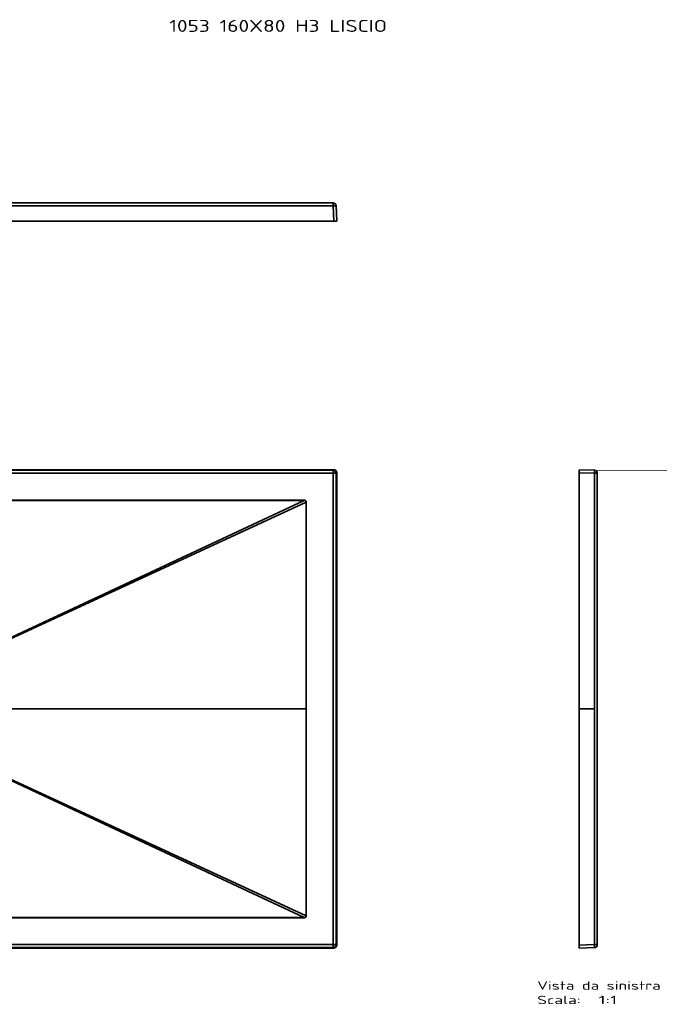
# Model space of a CAD drawing. Extents: x -206 to 1934, y -73 to 1573.
# Tile 5 of 5: x 864 to 1934, y -73 to 1573. Entities that reach past the tile are written whole.
import ezdxf
from ezdxf.enums import TextEntityAlignment as Align

# ---------------------------------------------------------------- set-up
doc = ezdxf.new("R2010")
doc.units = 0
doc.layers.get('0').update_dxf_attribs({"lineweight": 13})
doc.styles.get("Standard").update_dxf_attribs({"font": 'isocp.shx'})

# ---------------------------------------------------------------- blocks, each defined once
blk = doc.blocks.new('BLOCK2')
at = {"color": 7, "lineweight": 13}
blk.add_text('1053 160X80 H3 LISCIO', height=20, dxfattribs=at).set_placement((520, 1132.2), (884.3, 1132.2), align=Align.FIT)
blk = doc.blocks.new('BLOCK3')
at = {"color": 7, "lineweight": 35}
for p, q in [((795, 400), (0, 400)), ((0, 400), (795, 400)), ((0, 399.1), (794.1, 399.1)), ((0, 399.1), (794.1, 399.1)), ((-794.1, 394.1), (794.1, 394.1)), ((794.1, 394.1), (-794.1, 394.1)), ((794.1, 394.1), (794.1, -394.1)), ((794.1, -394.1), (794.1, 394.1)), ((799.1, 394.1), (799.1, 0)), ((799.1, 0), (799.1, 394.1)), ((800, 395), (800, 0)), ((800, 395), (800, 0)), ((67.3, 31.5), (745.6, 348.8)), ((67.3, 31.5), (745.6, 348.8)), ((67.4, 31.1), (748.9, 345.9)), ((67.4, 31.1), (748.9, 345.9)), ((748.9, 345.9), (748.9, 0)), ((748.9, 345.9), (748.9, 0)), ((749, 0), (749, 345.9)), ((749, 345.9), (749, 0)), ((74.3, 0), (748.9, 0)), ((749, -345.9), (749, 0)), ((799.1, 0), (799.1, -394.1)), ((799.1, -394.1), (799.1, 0)), ((800, -395), (800, 0)), ((800, 0), (800, -395)), ((74.3, 0), (748.9, 0)), ((748.9, 0), (748.9, -345.9)), ((748.9, -345.9), (748.9, 0)), ((749, -345.9), (749, 0)), ((67.3, -31.5), (745.6, -348.8)), ((67.3, -31.5), (745.6, -348.8)), ((67.4, -31.1), (748.9, -345.9)), ((67.4, -31.1), (748.9, -345.9)), ((794.1, -394.1), (-794.1, -394.1)), ((-794.1, -394.1), (794.1, -394.1)), ((794.1, -399.1), (0, -399.1)), ((0, -399.1), (794.1, -399.1)), ((795, -400), (0, -400)), ((795, -400), (0, -400))]:
    blk.add_line(p, q, dxfattribs=at)
at = {"color": 7, "lineweight": 35, "ltscale": 0.031699}
for p, q in [((794.1, 399.1), (795, 400)), ((794.1, 399.1), (795, 400)), ((800, 395), (799.1, 394.1)), ((799.1, 394.1), (800, 395)), ((800, -395), (799.1, -394.1)), ((799.1, -394.1), (800, -395)), ((795, -400), (794.1, -399.1)), ((795, -400), (794.1, -399.1))]:
    blk.add_line(p, q, dxfattribs=at)
at = {"color": 7, "lineweight": 35, "ltscale": 0.124924}
for p, q in [((794.1, 394.1), (794.1, 399.1)), ((794.1, 394.1), (794.1, 399.1)), ((799.1, 394.1), (794.1, 394.1)), ((799.1, 394.1), (794.1, 394.1)), ((794.1, -399.1), (794.1, -394.1)), ((794.1, -394.1), (799.1, -394.1)), ((794.1, -394.1), (799.1, -394.1))]:
    blk.add_line(p, q, dxfattribs=at)
at = {"color": 7, "lineweight": 35, "ltscale": 0.008187}
for p, q in [((745.6, 348.8), (745.6, 349.1)), ((745.6, 348.8), (745.6, 349.1)), ((745.6, -348.8), (745.6, -349.1))]:
    blk.add_line(p, q, dxfattribs=at)
at = {"color": 7, "lineweight": 35, "ltscale": 0.003816}
for p, q in [((748.9, 345.9), (749, 345.9)), ((748.9, 345.9), (749, 345.9)), ((748.9, -345.9), (749, -345.9)), ((748.9, -345.9), (749, -345.9))]:
    blk.add_line(p, q, dxfattribs=at)
at = {"color": 7, "lineweight": 35, "ltscale": 0.003851}
blk.add_line((748.9, 0), (749, 0), dxfattribs=at)
blk.add_line((748.9, 0), (749, 0), dxfattribs=at)
at = {"color": 7, "lineweight": 35, "ltscale": 0.022414}
blk.add_line((799.1, 0), (800, 0), dxfattribs=at)
blk.add_line((799.1, 0), (800, 0), dxfattribs=at)
at = {"color": 7, "lineweight": 35, "ltscale": 0.008188}
blk.add_line((745.6, -348.8), (745.6, -349.1), dxfattribs=at)
at = {"color": 7, "lineweight": 35, "ltscale": 0.124925}
blk.add_line((794.1, -399.1), (794.1, -394.1), dxfattribs=at)
at = {"color": 7, "lineweight": 35}
for centre, start, end in [((794.1, 394.1), 0.0855, 89.9145), ((795, 395), 359.9842, 90.0158), ((795, 395), 359.9843, 90.0156), ((794.1, -394.1), 270.086, 359.9144), ((795, -395), 269.9842, 0.0158), ((795, -395), 269.9843, 0.0156)]:
    blk.add_arc(centre, 5, start, end, dxfattribs=at)
for centre, major_axis in [((794.1, 394.1), (-3.54, 3.54)), ((794.1, -394.1), (3.54, 3.54))]:
    blk.add_ellipse(centre, major_axis=major_axis, ratio=0.998783, start_param=3.9276, end_param=5.497178, dxfattribs=at)
for points, knots in [([(745.6, 349.1), (743.7, 349.1), (741.8, 349.1), (740, 349.1), (736.4, 349.1), (732.9, 349.1), (730.2, 349.1), (726.7, 349.1), (723.1, 349.1), (721.2, 349.1), (717.3, 349.1), (713.5, 349.1), (711.8, 349.1), (702.4, 349.1), (693, 349.1), (685.5, 349.1), (665, 349.1), (644.4, 349.1), (631.3, 349.1), (616.7, 349.1), (602.1, 349.1), (598.6, 349.1), (595.3, 349.1), (591.9, 349.1), (590, 349.1), (586.2, 349.1), (582.3, 349.1), (580.7, 349.1), (565.5, 349.1), (550.2, 349.1), (536.9, 349.1), (522.2, 349.1), (507.5, 349.1), (503.6, 349.1), (499, 349.1), (493.8, 349.1), (497.4, 349.1), (492.6, 349.1), (487.8, 349.1), (484.5, 349.1), (480.4, 349.1), (475.4, 349.1), (476.9, 349.1), (470.4, 349.1), (463.9, 349.1), (460.1, 349.1), (454.6, 349.1), (449.1, 349.1), (446.6, 349.1), (441.2, 349.1), (435.7, 349.1), (431.9, 349.1), (426.2, 349.1), (420.5, 349.1), (418.6, 349.1), (414.8, 349.1), (411, 349.1), (409.4, 349.1), (401.8, 349.1), (394.3, 349.1), (388.6, 349.1), (380.6, 349.1), (372.6, 349.1), (372.8, 349.1), (368.5, 349.1), (364.2, 349.1), (362.4, 349.1), (358.6, 349.1), (354.8, 349.1), (353.3, 349.1), (341.9, 349.1), (330.5, 349.1), (321.1, 349.1), (309.8, 349.1), (298.5, 349.1), (296.5, 349.1), (292.8, 349.1), (289.1, 349.1), (287.3, 349.1), (283.6, 349.1), (279.9, 349.1), (278.5, 349.1), (274.7, 349.1), (270.9, 349.1), (269, 349.1), (265.6, 349.1), (262.2, 349.1), (259.3, 349.1), (255.8, 349.1), (252.6, 349.1), (251.1, 349.1), (246.4, 349.1), (242.8, 349.1), (244.3, 349.1), (240.8, 349.1), (236.9, 349.1), (233, 349.1), (229.8, 349.1), (226.7, 349.1), (224.9, 349.1), (221.2, 349.1), (217.4, 349.1), (215.9, 349.1), (212.2, 349.1), (208.5, 349.1), (206.7, 349.1), (203.4, 349.1), (200.1, 349.1), (196.9, 349.1), (188.1, 349.1), (179.4, 349.1), (172.1, 349.1), (161.7, 349.1), (151.3, 349.1), (154.7, 349.1), (150.3, 349.1), (145.7, 349.1), (142, 349.1), (127.7, 349.1), (113.3, 349.1), (100.2, 349.1), (85.3, 349.1), (70.5, 349.1), (68.7, 349.1), (65, 349.1), (61.2, 349.1), (59.4, 349.1), (53.9, 349.1), (48.3, 349.1), (44.6, 349.1), (39.1, 349.1), (33.7, 349.1), (31.4, 349.1), (24.1, 349.1), (16.7, 349.1), (11.2, 349.1), (5.6, 349.1), (0, 349.1)], [0, 0, 0, 0, 0, 0, 13.222463, 13.222463, 13.222463, 25.008755, 25.008755, 25.008755, 38.197669, 38.197669, 38.197669, 51.772388, 51.772388, 51.772388, 104.661603, 104.661603, 104.661603, 197.286907, 197.286907, 197.286907, 207.769874, 207.769874, 207.769874, 221.107401, 221.107401, 221.107401, 234.980653, 234.980653, 234.980653, 328.34394, 328.34394, 328.34394, 338.072655, 338.072655, 338.072655, 361.326945, 361.326945, 361.326945, 372.214379, 372.214379, 372.214379, 391.454765, 391.454765, 391.454765, 418.139624, 418.139624, 418.139624, 430.442037, 430.442037, 430.442037, 456.86488, 456.86488, 456.86488, 470.10644, 470.10644, 470.10644, 483.78361, 483.78361, 483.78361, 523.507977, 523.507977, 523.507977, 540.413238, 540.413238, 540.413238, 553.690679, 553.690679, 553.690679, 567.646792, 567.646792, 567.646792, 633.854343, 633.854343, 633.854343, 646.798712, 646.798712, 646.798712, 659.833703, 659.833703, 659.833703, 673.706698, 673.706698, 673.706698, 686.685619, 686.685619, 686.685619, 697.739331, 697.739331, 697.739331, 710.853488, 710.853488, 710.853488, 728.292736, 728.292736, 728.292736, 737.449906, 737.449906, 737.449906, 750.441518, 750.441518, 750.441518, 763.847083, 763.847083, 763.847083, 776.842965, 776.842965, 776.842965, 787.209119, 787.209119, 787.209119, 839.111351, 839.111351, 839.111351, 861.305642, 861.305642, 861.305642, 871.173619, 871.173619, 871.173619, 963.16356, 963.16356, 963.16356, 976.485146, 976.485146, 976.485146, 989.644708, 989.644708, 989.644708, 1015.986247, 1015.986247, 1015.986247, 1028.498762, 1028.498762, 1028.498762, 1067.977312, 1067.977312, 1067.977312, 1067.977312, 1067.977312, 1067.977312]), ([(0, 349.1), (7.4, 349.1), (14.8, 349.1), (22.2, 349.1), (37.1, 349.1), (51.9, 349.1), (59.3, 349.1), (79.5, 349.1), (99.8, 349.1), (112.6, 349.1), (127.6, 349.1), (142.6, 349.1), (144.5, 349.1), (148.9, 349.1), (153.3, 349.1), (155.5, 349.1), (165.6, 349.1), (175.6, 349.1), (183.2, 349.1), (193, 349.1), (202.8, 349.1), (205, 349.1), (213.2, 349.1), (221.4, 349.1), (227.7, 349.1), (235.2, 349.1), (242.7, 349.1), (242.6, 349.1), (245.6, 349.1), (248.6, 349.1), (250.4, 349.1), (253.1, 349.1), (255.7, 349.1), (256.9, 349.1), (262.5, 349.1), (268.1, 349.1), (272.9, 349.1), (280.5, 349.1), (288.2, 349.1), (291.4, 349.1), (302.7, 349.1), (314, 349.1), (322.4, 349.1), (333.9, 349.1), (345.4, 349.1), (348.2, 349.1), (367.6, 349.1), (387, 349.1), (403.3, 349.1), (422.6, 349.1), (441.9, 349.1), (445.1, 349.1), (453.5, 349.1), (461.9, 349.1), (467.2, 349.1), (473.5, 349.1), (479.8, 349.1), (481.1, 349.1), (484.3, 349.1), (487.4, 349.1), (489.5, 349.1), (492.6, 349.1), (495.7, 349.1), (496.7, 349.1), (500.5, 349.1), (504.3, 349.1), (507.1, 349.1), (514.3, 349.1), (521.4, 349.1), (525.5, 349.1), (539.3, 349.1), (553.1, 349.1), (562.7, 349.1), (575.5, 349.1), (588.2, 349.1), (591.2, 349.1), (608.1, 349.1), (625, 349.1), (638.5, 349.1), (655.3, 349.1), (672, 349.1), (674.6, 349.1), (686, 349.1), (697.5, 349.1), (705.7, 349.1), (716.5, 349.1), (727.3, 349.1), (729.8, 349.1), (734.5, 349.1), (739.2, 349.1), (741.3, 349.1), (743.4, 349.1), (745.6, 349.1)], [0, 0, 0, 0, 0, 0, 52.573968, 52.573968, 52.573968, 105.147937, 105.147937, 105.147937, 196.108733, 196.108733, 196.108733, 212.100765, 212.100765, 212.100765, 227.674421, 227.674421, 227.674421, 284.149195, 284.149195, 284.149195, 297.674764, 297.674764, 297.674764, 342.587062, 342.587062, 342.587062, 351.046586, 351.046586, 351.046586, 363.874806, 363.874806, 363.874806, 369.784346, 369.784346, 369.784346, 403.391381, 403.391381, 403.391381, 423.24264, 423.24264, 423.24264, 482.318826, 482.318826, 482.318826, 503.423261, 503.423261, 503.423261, 618.52149, 618.52149, 618.52149, 640.918598, 640.918598, 640.918598, 678.360108, 678.360108, 678.360108, 685.482048, 685.482048, 685.482048, 700.639837, 700.639837, 700.639837, 707.226658, 707.226658, 707.226658, 727.24714, 727.24714, 727.24714, 757.159135, 757.159135, 757.159135, 823.842289, 823.842289, 823.842289, 846.362651, 846.362651, 846.362651, 942.148301, 942.148301, 942.148301, 965.183632, 965.183632, 965.183632, 1023.558005, 1023.558005, 1023.558005, 1041.475819, 1041.475819, 1041.475819, 1056.548355, 1056.548355, 1056.548355, 1056.548355, 1056.548355, 1056.548355]), ([(0, 348.7), (14.8, 348.7), (29.6, 348.7), (44.4, 348.7), (71.8, 348.7), (99.1, 348.7), (111.6, 348.7), (126.5, 348.7), (141.4, 348.7), (143.7, 348.7), (148.4, 348.7), (153.1, 348.7), (155.8, 348.7), (164.7, 348.7), (173.7, 348.7), (180.1, 348.7), (188.2, 348.8), (196.4, 348.8), (197.9, 348.8), (199.7, 348.8), (201.5, 348.8), (202, 348.8), (203.4, 348.8), (204.9, 348.8), (206, 348.8), (207.7, 348.8), (209.4, 348.8), (209.8, 348.8), (215.2, 348.8), (220.5, 348.8), (225.3, 348.8), (230.9, 348.8), (236.5, 348.8), (237.2, 348.8), (238.9, 348.8), (240.5, 348.8), (241.3, 348.8), (242.9, 348.8), (244.6, 348.8), (245.4, 348.8), (247, 348.8), (248.5, 348.8), (249.5, 348.8), (252.6, 348.8), (255.7, 348.8), (258.2, 348.8), (262.9, 348.8), (267.6, 348.8), (270, 348.8), (273.5, 348.8), (277, 348.8), (277.9, 348.8), (280.2, 348.8), (282.5, 348.8), (283.6, 348.8), (286.4, 348.8), (289.2, 348.8), (290.8, 348.8), (293.1, 348.8), (295.3, 348.8), (295.8, 348.8), (306.4, 348.8), (316.9, 348.8), (327, 348.8), (338.8, 348.8), (350.5, 348.8), (351.6, 348.8), (355.1, 348.8), (358.5, 348.8), (360.2, 348.8), (362.8, 348.8), (365.4, 348.8), (366.3, 348.8), (368.2, 348.8), (370.1, 348.8), (371, 348.8), (378.5, 348.8), (386, 348.8), (392.6, 348.8), (400.6, 348.8), (408.5, 348.8), (410.2, 348.8), (417.2, 348.8), (424.3, 348.8), (429.8, 348.8), (436.6, 348.8), (443.4, 348.8), (444.6, 348.8), (452.8, 348.8), (460.9, 348.8), (467.9, 348.8), (475.9, 348.8), (484, 348.8), (485, 348.8), (486.6, 348.8), (488.2, 348.8), (488.7, 348.8), (489.5, 348.8), (490.3, 348.8), (490.6, 348.8), (491.1, 348.8), (491.6, 348.8), (491.9, 348.8), (492.8, 348.8), (493.6, 348.8), (494.2, 348.8), (495.3, 348.8), (496.4, 348.8), (496.9, 348.8), (497.8, 348.8), (498.8, 348.8), (499.2, 348.8), (499.9, 348.8), (500.6, 348.8), (500.8, 348.8), (503.8, 348.8), (506.8, 348.8), (509.6, 348.8), (513.6, 348.8), (517.5, 348.8), (518.5, 348.8), (520.8, 348.8), (523.2, 348.8), (524.3, 348.8), (527.2, 348.8), (530.1, 348.8), (531.8, 348.8), (534.4, 348.8), (537, 348.8), (537.7, 348.8), (544.6, 348.8), (551.6, 348.8), (557.6, 348.8), (565.1, 348.8), (572.6, 348.8), (575.2, 348.8), (578.4, 348.8), (581.6, 348.8), (583.4, 348.8), (586.8, 348.8), (590.3, 348.8), (592, 348.8), (594.6, 348.8), (597.2, 348.8), (597.9, 348.8), (613.2, 348.8), (628.5, 348.8), (642.7, 348.8), (657.8, 348.8), (672.8, 348.8), (673.5, 348.8), (676.2, 348.8), (678.9, 348.8), (680.8, 348.8), (683.7, 348.8), (686.6, 348.8), (687.5, 348.8), (688.9, 348.8), (690.3, 348.8), (690.8, 348.8), (694.4, 348.8), (698, 348.8), (701.2, 348.8), (705.4, 348.8), (709.7, 348.8), (710.4, 348.8), (712.5, 348.8), (714.6, 348.8), (715.6, 348.8), (717.6, 348.8), (719.6, 348.8), (720.6, 348.8), (722.7, 348.8), (724.7, 348.8), (725.6, 348.8), (730.2, 348.8), (734.8, 348.8), (738.4, 348.8), (742, 348.8), (745.6, 348.8)], [0, 0, 0, 0, 0, 0, 84.68201, 84.68201, 84.68201, 156.482387, 156.482387, 156.482387, 170.165455, 170.165455, 170.165455, 183.419185, 183.419185, 183.419185, 221.84722, 221.84722, 221.84722, 230.339738, 230.339738, 230.339738, 232.360717, 232.360717, 232.360717, 238.678548, 238.678548, 238.678548, 242.032601, 242.032601, 242.032601, 269.451288, 269.451288, 269.451288, 274.237221, 274.237221, 274.237221, 278.862686, 278.862686, 278.862686, 283.488137, 283.488137, 283.488137, 287.825532, 287.825532, 287.825532, 301.025226, 301.025226, 301.025226, 314.483829, 314.483829, 314.483829, 321.051666, 321.051666, 321.051666, 327.342566, 327.342566, 327.342566, 336.764625, 336.764625, 336.764625, 339.910065, 339.910065, 339.910065, 396.416385, 396.416385, 396.416385, 406.634089, 406.634089, 406.634089, 416.069965, 416.069965, 416.069965, 421.414298, 421.414298, 421.414298, 426.758632, 426.758632, 426.758632, 464.119522, 464.119522, 464.119522, 472.312698, 472.312698, 472.312698, 504.481394, 504.481394, 504.481394, 511.30954, 511.30954, 511.30954, 551.19433, 551.19433, 551.19433, 557.312477, 557.312477, 557.312477, 560.347836, 560.347836, 560.347836, 561.865516, 561.865516, 561.865516, 563.383196, 563.383196, 563.383196, 566.847993, 566.847993, 566.847993, 569.741277, 569.741277, 569.741277, 572.365478, 572.365478, 572.365478, 573.677579, 573.677579, 573.677579, 589.398965, 589.398965, 589.398965, 596.132269, 596.132269, 596.132269, 602.615545, 602.615545, 602.615545, 612.340532, 612.340532, 612.340532, 617.447298, 617.447298, 617.447298, 651.484453, 651.484453, 651.484453, 659.96852, 659.96852, 659.96852, 669.69339, 669.69339, 669.69339, 679.474132, 679.474132, 679.474132, 684.623887, 684.623887, 684.623887, 766.283934, 766.283934, 766.283934, 770.549118, 770.549118, 770.549118, 781.93796, 781.93796, 781.93796, 787.276138, 787.276138, 787.276138, 789.945227, 789.945227, 789.945227, 808.017264, 808.017264, 808.017264, 814.1435, 814.1435, 814.1435, 819.919444, 819.919444, 819.919444, 825.695395, 825.695395, 825.695395, 831.62801, 831.62801, 831.62801, 852.01105, 852.01105, 852.01105, 852.01105, 852.01105, 852.01105]), ([(0, 348.7), (7.4, 348.7), (14.8, 348.7), (22.2, 348.7), (37.1, 348.7), (51.9, 348.7), (59.3, 348.7), (79.5, 348.7), (99.8, 348.7), (112.6, 348.7), (127.6, 348.7), (142.6, 348.7), (144.5, 348.7), (148.9, 348.7), (153.3, 348.7), (155.5, 348.7), (165.6, 348.7), (175.6, 348.7), (183.2, 348.7), (193, 348.8), (202.8, 348.8), (205, 348.8), (213.2, 348.8), (221.4, 348.8), (227.7, 348.8), (235.2, 348.8), (242.7, 348.8), (242.6, 348.8), (245.6, 348.8), (248.6, 348.8), (250.4, 348.8), (253.1, 348.8), (255.7, 348.8), (256.9, 348.8), (262.5, 348.8), (268.1, 348.8), (272.9, 348.8), (280.5, 348.8), (288.2, 348.8), (291.4, 348.8), (302.7, 348.8), (314, 348.8), (322.4, 348.8), (333.9, 348.8), (345.4, 348.8), (348.2, 348.8), (367.6, 348.8), (387, 348.8), (403.3, 348.8), (422.6, 348.8), (441.9, 348.8), (445.1, 348.8), (453.5, 348.8), (461.9, 348.8), (467.2, 348.8), (473.5, 348.8), (479.8, 348.8), (481.1, 348.8), (484.3, 348.8), (487.4, 348.8), (489.5, 348.8), (492.6, 348.8), (495.7, 348.8), (496.7, 348.8), (500.5, 348.8), (504.3, 348.8), (507.1, 348.8), (514.3, 348.8), (521.4, 348.8), (525.5, 348.8), (539.3, 348.8), (553.1, 348.8), (562.7, 348.8), (575.5, 348.8), (588.2, 348.8), (591.2, 348.8), (608.1, 348.8), (625, 348.8), (638.5, 348.8), (655.3, 348.8), (672, 348.8), (674.6, 348.8), (686, 348.8), (697.5, 348.8), (705.7, 348.8), (716.5, 348.8), (727.3, 348.8), (729.8, 348.8), (734.5, 348.8), (739.2, 348.8), (741.3, 348.8), (743.4, 348.8), (745.6, 348.8)], [0, 0, 0, 0, 0, 0, 52.573869, 52.573869, 52.573869, 105.147737, 105.147737, 105.147737, 196.10735, 196.10735, 196.10735, 212.099702, 212.099702, 212.099702, 227.673349, 227.673349, 227.673349, 284.14766, 284.14766, 284.14766, 297.673132, 297.673132, 297.673132, 342.585431, 342.585431, 342.585431, 351.045074, 351.045074, 351.045074, 363.873257, 363.873257, 363.873257, 369.782783, 369.782783, 369.782783, 403.389808, 403.389808, 403.389808, 423.241105, 423.241105, 423.241105, 482.317203, 482.317203, 482.317203, 503.421728, 503.421728, 503.421728, 618.520056, 618.520056, 618.520056, 640.917173, 640.917173, 640.917173, 678.358687, 678.358687, 678.358687, 685.480647, 685.480647, 685.480647, 700.638421, 700.638421, 700.638421, 707.22526, 707.22526, 707.22526, 727.245792, 727.245792, 727.245792, 757.157786, 757.157786, 757.157786, 823.840909, 823.840909, 823.840909, 846.36126, 846.36126, 846.36126, 942.146901, 942.146901, 942.146901, 965.182297, 965.182297, 965.182297, 1023.556621, 1023.556621, 1023.556621, 1041.47442, 1041.47442, 1041.47442, 1056.547037, 1056.547037, 1056.547037, 1056.547037, 1056.547037, 1056.547037]), ([(749, 345.9), (749, 346.2), (749, 346.6), (748.9, 346.9), (748.6, 347.5), (748.3, 347.9), (748.1, 348.1), (747.8, 348.4), (747.4, 348.6), (747.3, 348.7), (746.8, 348.9), (746.4, 349), (746.1, 349.1), (745.9, 349.1), (745.6, 349.1)], [0, 0, 0, 0, 0, 0, 2.379929, 2.379929, 2.379929, 4.184517, 4.184517, 4.184517, 5.43318, 5.43318, 5.43318, 7.394128, 7.394128, 7.394128, 7.394128, 7.394128, 7.394128]), ([(745.6, 349.1), (745.8, 349.1), (746, 349.1), (746.2, 349.1), (746.5, 349), (746.8, 348.9), (746.9, 348.9), (747.2, 348.8), (747.5, 348.6), (747.6, 348.5), (747.9, 348.3), (748.1, 348.1), (748.2, 348), (748.3, 347.9), (748.5, 347.7), (748.5, 347.6), (748.6, 347.4), (748.7, 347.2), (748.8, 347.1), (748.8, 346.9), (748.9, 346.7), (748.9, 346.6), (749, 346.4), (749, 346.2), (749, 346.1), (749, 346), (749, 345.9)], [0, 0, 0, 0, 0, 0, 1.494578, 1.494578, 1.494578, 2.202924, 2.202924, 2.202924, 3.652436, 3.652436, 3.652436, 4.392322, 4.392322, 4.392322, 5.134743, 5.134743, 5.134743, 5.877241, 5.877241, 5.877241, 6.621044, 6.621044, 6.621044, 7.315546, 7.315546, 7.315546, 7.315546, 7.315546, 7.315546]), ([(745.6, 348.8), (745.6, 348.8), (745.7, 348.8), (745.7, 348.8), (745.9, 348.8), (746, 348.8), (746, 348.8), (746.2, 348.8), (746.3, 348.8), (746.4, 348.8), (746.6, 348.8), (746.8, 348.7), (746.8, 348.7), (747, 348.6), (747.2, 348.6), (747.3, 348.5), (747.4, 348.4), (747.6, 348.3), (747.7, 348.3), (747.8, 348.2), (748, 348), (748.1, 347.9), (748.2, 347.8), (748.3, 347.7), (748.3, 347.7), (748.4, 347.6), (748.4, 347.5), (748.4, 347.5), (748.5, 347.4), (748.5, 347.3), (748.6, 347.2), (748.6, 347.1), (748.7, 347), (748.7, 346.9), (748.7, 346.8), (748.8, 346.6), (748.8, 346.5), (748.8, 346.4), (748.9, 346.2), (748.9, 346.1), (748.9, 346), (748.9, 345.9)], [0, 0, 0, 0, 0, 0, 0.299914, 0.299914, 0.299914, 0.599828, 0.599828, 0.599828, 1.150183, 1.150183, 1.150183, 1.664261, 1.664261, 1.664261, 2.199355, 2.199355, 2.199355, 2.757911, 2.757911, 2.757911, 3.333252, 3.333252, 3.333252, 3.622214, 3.622214, 3.622214, 3.911176, 3.911176, 3.911176, 4.223438, 4.223438, 4.223438, 4.5357, 4.5357, 4.5357, 5.128136, 5.128136, 5.128136, 5.617212, 5.617212, 5.617212, 5.617212, 5.617212, 5.617212]), ([(745.6, 348.8), (745.8, 348.8), (746, 348.8), (746.2, 348.8), (746.5, 348.8), (746.8, 348.7), (746.9, 348.7), (747.1, 348.6), (747.4, 348.5), (747.6, 348.4), (747.8, 348.2), (748, 348), (748.1, 347.9), (748.2, 347.8), (748.3, 347.6), (748.4, 347.5), (748.5, 347.3), (748.6, 347.2), (748.6, 347.1), (748.7, 346.9), (748.8, 346.7), (748.8, 346.6), (748.8, 346.4), (748.9, 346.2), (748.9, 346.1), (748.9, 346), (748.9, 345.9)], [0, 0, 0, 0, 0, 0, 1.451766, 1.451766, 1.451766, 2.142918, 2.142918, 2.142918, 3.556111, 3.556111, 3.556111, 4.278352, 4.278352, 4.278352, 5.003012, 5.003012, 5.003012, 5.72889, 5.72889, 5.72889, 6.457372, 6.457372, 6.457372, 7.130137, 7.130137, 7.130137, 7.130137, 7.130137, 7.130137]), ([(745.6, -348.8), (742.6, -348.8), (739.6, -348.8), (736.6, -348.8), (732.5, -348.8), (728.4, -348.8), (726.9, -348.8), (724.6, -348.8), (722.3, -348.8), (721.2, -348.8), (718.8, -348.8), (716.4, -348.8), (715.2, -348.8), (712.8, -348.8), (710.4, -348.8), (709.5, -348.8), (704.8, -348.8), (700.2, -348.8), (696.8, -348.8), (692.9, -348.8), (689, -348.8), (688.6, -348.8), (687.1, -348.8), (685.7, -348.8), (684.7, -348.8), (681.5, -348.8), (678.3, -348.8), (676.2, -348.8), (673.6, -348.8), (671, -348.8), (670.7, -348.8), (656.3, -348.8), (642, -348.8), (628, -348.8), (613, -348.8), (598, -348.8), (596.7, -348.8), (592.9, -348.8), (589, -348.8), (586, -348.8), (582.3, -348.8), (578.6, -348.8), (578, -348.8), (570.2, -348.8), (562.3, -348.8), (555.2, -348.8), (546.9, -348.8), (538.6, -348.8), (537.2, -348.8), (534.8, -348.8), (532.4, -348.8), (531.1, -348.8), (528.7, -348.8), (526.2, -348.8), (525, -348.8), (523.2, -348.8), (521.3, -348.8), (520.7, -348.8), (516.5, -348.8), (512.2, -348.8), (508.6, -348.8), (504.8, -348.8), (500.9, -348.8), (500.7, -348.8), (499.9, -348.8), (499.1, -348.8), (498.5, -348.8), (497.2, -348.8), (495.9, -348.8), (495.2, -348.8), (494.1, -348.8), (493, -348.8), (492.6, -348.8), (492.1, -348.8), (491.5, -348.8), (491.4, -348.8), (490.3, -348.8), (489.2, -348.8), (488.4, -348.8), (486.6, -348.8), (484.8, -348.8), (483.8, -348.8), (481.3, -348.8), (478.9, -348.8), (477, -348.8), (470.4, -348.8), (463.9, -348.8), (458.9, -348.8), (453, -348.8), (447.1, -348.8), (446.2, -348.8), (442.7, -348.8), (439.1, -348.8), (436.5, -348.8), (431.2, -348.8), (425.9, -348.8), (423.2, -348.8), (418.8, -348.8), (414.4, -348.8), (412.6, -348.8), (409, -348.8), (405.4, -348.8), (403.8, -348.8), (397.5, -348.8), (391.1, -348.8), (386.6, -348.8), (380.5, -348.8), (374.4, -348.8), (373.2, -348.8), (370.2, -348.8), (367.1, -348.8), (365.7, -348.8), (362.7, -348.8), (359.7, -348.8), (358.3, -348.8), (355.1, -348.8), (352, -348.8), (351.3, -348.8), (339.7, -348.8), (328.1, -348.8), (318.1, -348.8), (307.2, -348.8), (296.4, -348.8), (295.6, -348.8), (293.8, -348.8), (291.9, -348.8), (291, -348.8), (288.3, -348.8), (285.5, -348.8), (283.7, -348.8), (281.1, -348.8), (278.5, -348.8), (277.6, -348.8), (275.9, -348.8), (274.2, -348.8), (273.9, -348.8), (271.3, -348.8), (268.8, -348.8), (267.2, -348.8), (263.6, -348.8), (260.1, -348.8), (258.1, -348.8), (255.2, -348.8), (252.3, -348.8), (251.4, -348.8), (249.9, -348.8), (248.5, -348.8), (247.9, -348.8), (247, -348.8), (246.1, -348.8), (245.6, -348.8), (243.8, -348.8), (242.1, -348.8), (240.8, -348.8), (239.2, -348.8), (237.5, -348.8), (237.1, -348.8), (231.7, -348.8), (226.3, -348.8), (221.3, -348.8), (215.8, -348.8), (210.3, -348.8), (209.8, -348.8), (208.1, -348.8), (206.4, -348.8), (205, -348.8), (203.4, -348.8), (201.9, -348.8), (201.5, -348.8), (196.5, -348.8), (191.5, -348.8), (186.8, -348.8), (178.7, -348.8), (170.6, -348.8), (167.2, -348.8), (161.3, -348.8), (155.5, -348.8), (152.5, -348.8), (140.8, -348.8), (129.1, -348.8), (119.8, -348.8), (103.2, -348.8), (86.7, -348.8), (79.6, -348.8), (59.3, -348.8), (39, -348.8), (26, -348.8), (13, -348.8), (0, -348.8)], [0, 0, 0, 0, 0, 0, 17.010974, 17.010974, 17.010974, 23.363692, 23.363692, 23.363692, 30.145985, 30.145985, 30.145985, 36.928268, 36.928268, 36.928268, 44.136798, 44.136798, 44.136798, 63.499206, 63.499206, 63.499206, 66.330851, 66.330851, 66.330851, 71.863059, 71.863059, 71.863059, 84.763015, 84.763015, 84.763015, 86.73554, 86.73554, 86.73554, 166.728479, 166.728479, 166.728479, 172.062064, 172.062064, 172.062064, 188.632748, 188.632748, 188.632748, 193.074793, 193.074793, 193.074793, 233.272527, 233.272527, 233.272527, 240.016172, 240.016172, 240.016172, 246.942757, 246.942757, 246.942757, 253.86935, 253.86935, 253.86935, 257.332647, 257.332647, 257.332647, 277.963179, 277.963179, 277.963179, 279.049145, 279.049145, 279.049145, 282.532538, 282.532538, 282.532538, 286.816129, 286.816129, 286.816129, 288.923323, 288.923323, 288.923323, 289.976919, 289.976919, 289.976919, 294.928509, 294.928509, 294.928509, 300.442921, 300.442921, 300.442921, 309.057678, 309.057678, 309.057678, 337.829173, 337.829173, 337.829173, 342.906501, 342.906501, 342.906501, 358.138541, 358.138541, 358.138541, 373.37058, 373.37058, 373.37058, 383.52532, 383.52532, 383.52532, 394.023825, 394.023825, 394.023825, 419.927444, 419.927444, 419.927444, 428.739977, 428.739977, 428.739977, 437.137714, 437.137714, 437.137714, 445.53544, 445.53544, 445.53544, 455.010423, 455.010423, 455.010423, 511.196646, 511.196646, 511.196646, 516.545289, 516.545289, 516.545289, 521.685072, 521.685072, 521.685072, 531.964626, 531.964626, 531.964626, 536.533361, 536.533361, 536.533361, 541.772427, 541.772427, 541.772427, 550.909889, 550.909889, 550.909889, 561.894829, 561.894829, 561.894829, 567.41754, 567.41754, 567.41754, 570.020604, 570.020604, 570.020604, 572.78196, 572.78196, 572.78196, 579.884802, 579.884802, 579.884802, 582.261638, 582.261638, 582.261638, 610.978977, 610.978977, 610.978977, 613.723277, 613.723277, 613.723277, 620.955682, 620.955682, 620.955682, 622.78519, 622.78519, 622.78519, 649.99431, 649.99431, 649.99431, 669.602912, 669.602912, 669.602912, 683.830158, 683.830158, 683.830158, 737.024384, 737.024384, 737.024384, 778.768994, 778.768994, 778.768994, 853.143433, 853.143433, 853.143433, 853.143433, 853.143433, 853.143433]), ([(0, -348.8), (7.4, -348.8), (14.8, -348.8), (22.2, -348.8), (37.1, -348.8), (51.9, -348.8), (59.3, -348.8), (79.5, -348.8), (99.8, -348.8), (112.6, -348.8), (127.6, -348.8), (142.6, -348.8), (144.5, -348.8), (148.9, -348.8), (153.3, -348.8), (155.5, -348.8), (165.6, -348.8), (175.6, -348.8), (183.2, -348.8), (193, -348.8), (202.8, -348.8), (205, -348.8), (213.2, -348.8), (221.4, -348.8), (227.7, -348.8), (235.2, -348.8), (242.7, -348.8), (242.6, -348.8), (245.6, -348.8), (248.6, -348.8), (250.4, -348.8), (253.1, -348.8), (255.7, -348.8), (256.9, -348.8), (262.5, -348.8), (268.1, -348.8), (272.9, -348.8), (280.5, -348.8), (288.2, -348.8), (291.4, -348.8), (302.7, -348.8), (314, -348.8), (322.4, -348.8), (333.9, -348.8), (345.4, -348.8), (348.2, -348.8), (367.6, -348.8), (387, -348.8), (403.3, -348.8), (422.6, -348.8), (441.9, -348.8), (445.1, -348.8), (453.5, -348.8), (461.9, -348.8), (467.2, -348.8), (473.5, -348.8), (479.8, -348.8), (481.1, -348.8), (484.3, -348.8), (487.4, -348.8), (489.5, -348.8), (492.6, -348.8), (495.7, -348.8), (496.7, -348.8), (500.5, -348.8), (504.3, -348.8), (507.1, -348.8), (514.3, -348.8), (521.4, -348.8), (525.5, -348.8), (539.3, -348.8), (553.1, -348.8), (562.7, -348.8), (575.5, -348.8), (588.2, -348.8), (591.2, -348.8), (608.1, -348.8), (625, -348.8), (638.5, -348.8), (655.3, -348.8), (672, -348.8), (674.6, -348.8), (686, -348.8), (697.5, -348.8), (705.7, -348.8), (716.5, -348.8), (727.3, -348.8), (729.8, -348.8), (734.5, -348.8), (739.2, -348.8), (741.3, -348.8), (743.4, -348.8), (745.6, -348.8)], [0, 0, 0, 0, 0, 0, 52.573869, 52.573869, 52.573869, 105.147737, 105.147737, 105.147737, 196.10735, 196.10735, 196.10735, 212.099702, 212.099702, 212.099702, 227.673349, 227.673349, 227.673349, 284.14766, 284.14766, 284.14766, 297.673132, 297.673132, 297.673132, 342.585431, 342.585431, 342.585431, 351.045074, 351.045074, 351.045074, 363.873257, 363.873257, 363.873257, 369.782783, 369.782783, 369.782783, 403.389808, 403.389808, 403.389808, 423.241105, 423.241105, 423.241105, 482.317203, 482.317203, 482.317203, 503.421728, 503.421728, 503.421728, 618.520056, 618.520056, 618.520056, 640.917173, 640.917173, 640.917173, 678.358687, 678.358687, 678.358687, 685.480647, 685.480647, 685.480647, 700.638421, 700.638421, 700.638421, 707.22526, 707.22526, 707.22526, 727.245792, 727.245792, 727.245792, 757.157786, 757.157786, 757.157786, 823.840909, 823.840909, 823.840909, 846.36126, 846.36126, 846.36126, 942.146901, 942.146901, 942.146901, 965.182297, 965.182297, 965.182297, 1023.556621, 1023.556621, 1023.556621, 1041.47442, 1041.47442, 1041.47442, 1056.547037, 1056.547037, 1056.547037, 1056.547037, 1056.547037, 1056.547037]), ([(0, -349.1), (7.4, -349.1), (14.8, -349.1), (22.2, -349.1), (37.1, -349.1), (51.9, -349.1), (59.3, -349.1), (79.5, -349.1), (99.8, -349.1), (112.6, -349.1), (127.6, -349.1), (142.6, -349.1), (144.5, -349.1), (148.9, -349.1), (153.3, -349.1), (155.5, -349.1), (165.6, -349.1), (175.6, -349.1), (183.2, -349.1), (193, -349.1), (202.8, -349.1), (205, -349.1), (213.2, -349.1), (221.4, -349.1), (227.7, -349.1), (235.2, -349.1), (242.7, -349.1), (242.6, -349.1), (245.6, -349.1), (248.6, -349.1), (250.4, -349.1), (253.1, -349.1), (255.7, -349.1), (256.9, -349.1), (262.5, -349.1), (268.1, -349.1), (272.9, -349.1), (280.5, -349.1), (288.2, -349.1), (291.4, -349.1), (302.7, -349.1), (314, -349.1), (322.4, -349.1), (333.9, -349.1), (345.4, -349.1), (348.2, -349.1), (367.6, -349.1), (387, -349.1), (403.3, -349.1), (422.6, -349.1), (441.9, -349.1), (445.1, -349.1), (453.5, -349.1), (461.9, -349.1), (467.2, -349.1), (473.5, -349.1), (479.8, -349.1), (481.1, -349.1), (484.3, -349.1), (487.4, -349.1), (489.5, -349.1), (492.6, -349.1), (495.7, -349.1), (496.7, -349.1), (500.5, -349.1), (504.3, -349.1), (507.1, -349.1), (514.3, -349.1), (521.4, -349.1), (525.5, -349.1), (539.3, -349.1), (553.1, -349.1), (562.7, -349.1), (575.5, -349.1), (588.2, -349.1), (591.2, -349.1), (608.1, -349.1), (625, -349.1), (638.5, -349.1), (655.3, -349.1), (672, -349.1), (674.6, -349.1), (686, -349.1), (697.5, -349.1), (705.7, -349.1), (716.5, -349.1), (727.3, -349.1), (729.8, -349.1), (734.5, -349.1), (739.2, -349.1), (741.3, -349.1), (743.4, -349.1), (745.6, -349.1)], [0, 0, 0, 0, 0, 0, 52.573968, 52.573968, 52.573968, 105.147937, 105.147937, 105.147937, 196.108733, 196.108733, 196.108733, 212.100765, 212.100765, 212.100765, 227.674421, 227.674421, 227.674421, 284.149195, 284.149195, 284.149195, 297.674764, 297.674764, 297.674764, 342.587062, 342.587062, 342.587062, 351.046586, 351.046586, 351.046586, 363.874806, 363.874806, 363.874806, 369.784346, 369.784346, 369.784346, 403.391381, 403.391381, 403.391381, 423.24264, 423.24264, 423.24264, 482.318826, 482.318826, 482.318826, 503.423261, 503.423261, 503.423261, 618.52149, 618.52149, 618.52149, 640.918598, 640.918598, 640.918598, 678.360108, 678.360108, 678.360108, 685.482048, 685.482048, 685.482048, 700.639837, 700.639837, 700.639837, 707.226658, 707.226658, 707.226658, 727.24714, 727.24714, 727.24714, 757.159135, 757.159135, 757.159135, 823.842289, 823.842289, 823.842289, 846.362651, 846.362651, 846.362651, 942.148301, 942.148301, 942.148301, 965.183632, 965.183632, 965.183632, 1023.558005, 1023.558005, 1023.558005, 1041.475819, 1041.475819, 1041.475819, 1056.548355, 1056.548355, 1056.548355, 1056.548355, 1056.548355, 1056.548355]), ([(0, -349.1), (5.6, -349.1), (11.2, -349.1), (16.7, -349.1), (24.1, -349.1), (31.4, -349.1), (33.7, -349.1), (39.1, -349.1), (44.6, -349.1), (48.3, -349.1), (53.9, -349.1), (59.4, -349.1), (61.2, -349.1), (65, -349.1), (68.7, -349.1), (70.5, -349.1), (85.3, -349.1), (100.2, -349.1), (113.3, -349.1), (127.7, -349.1), (142, -349.1), (145.7, -349.1), (150.3, -349.1), (154.7, -349.1), (151.3, -349.1), (161.7, -349.1), (172.1, -349.1), (179.4, -349.1), (188.1, -349.1), (196.9, -349.1), (200.1, -349.1), (203.4, -349.1), (206.7, -349.1), (208.5, -349.1), (212.2, -349.1), (215.9, -349.1), (217.4, -349.1), (221.2, -349.1), (224.9, -349.1), (226.7, -349.1), (229.8, -349.1), (233, -349.1), (236.9, -349.1), (240.8, -349.1), (244.3, -349.1), (242.8, -349.1), (246.4, -349.1), (251.1, -349.1), (252.6, -349.1), (255.8, -349.1), (259.3, -349.1), (262.2, -349.1), (265.6, -349.1), (269, -349.1), (270.9, -349.1), (274.7, -349.1), (278.5, -349.1), (279.9, -349.1), (283.6, -349.1), (287.3, -349.1), (289.1, -349.1), (292.8, -349.1), (296.5, -349.1), (298.5, -349.1), (309.8, -349.1), (321.1, -349.1), (330.5, -349.1), (341.9, -349.1), (353.3, -349.1), (354.8, -349.1), (358.6, -349.1), (362.4, -349.1), (364.2, -349.1), (368.5, -349.1), (372.8, -349.1), (372.6, -349.1), (380.6, -349.1), (388.6, -349.1), (394.3, -349.1), (401.8, -349.1), (409.4, -349.1), (411, -349.1), (414.8, -349.1), (418.6, -349.1), (420.5, -349.1), (426.2, -349.1), (431.9, -349.1), (435.7, -349.1), (441.2, -349.1), (446.6, -349.1), (449.1, -349.1), (454.6, -349.1), (460.1, -349.1), (463.9, -349.1), (470.4, -349.1), (476.9, -349.1), (475.4, -349.1), (480.4, -349.1), (484.5, -349.1), (487.8, -349.1), (492.6, -349.1), (497.4, -349.1), (493.8, -349.1), (499, -349.1), (503.6, -349.1), (507.5, -349.1), (522.2, -349.1), (536.9, -349.1), (550.2, -349.1), (565.5, -349.1), (580.7, -349.1), (582.3, -349.1), (586.2, -349.1), (590, -349.1), (591.9, -349.1), (595.3, -349.1), (598.6, -349.1), (602.1, -349.1), (605.4, -349.1), (608.8, -349.1), (610.7, -349.1), (623.8, -349.1), (636.9, -349.1), (648.1, -349.1), (666.8, -349.1), (685.5, -349.1), (693, -349.1), (702.4, -349.1), (711.8, -349.1), (713.5, -349.1), (717.3, -349.1), (721.2, -349.1), (723.1, -349.1), (726.7, -349.1), (730.2, -349.1), (732.9, -349.1), (736.4, -349.1), (740, -349.1), (741.8, -349.1), (743.7, -349.1), (745.6, -349.1)], [0, 0, 0, 0, 0, 0, 39.478542, 39.478542, 39.478542, 51.991598, 51.991598, 51.991598, 78.333167, 78.333167, 78.333167, 91.492725, 91.492725, 91.492725, 104.81431, 104.81431, 104.81431, 196.804076, 196.804076, 196.804076, 206.67188, 206.67188, 206.67188, 228.86392, 228.86392, 228.86392, 280.766163, 280.766163, 280.766163, 291.131843, 291.131843, 291.131843, 304.127751, 304.127751, 304.127751, 317.533363, 317.533363, 317.533363, 330.524976, 330.524976, 330.524976, 339.682048, 339.682048, 339.682048, 357.122975, 357.122975, 357.122975, 370.23737, 370.23737, 370.23737, 381.290965, 381.290965, 381.290965, 394.269888, 394.269888, 394.269888, 408.142844, 408.142844, 408.142844, 421.177843, 421.177843, 421.177843, 434.121982, 434.121982, 434.121982, 500.329519, 500.329519, 500.329519, 514.285622, 514.285622, 514.285622, 527.563073, 527.563073, 527.563073, 544.467211, 544.467211, 544.467211, 584.19157, 584.19157, 584.19157, 597.868792, 597.868792, 597.868792, 611.110349, 611.110349, 611.110349, 637.533164, 637.533164, 637.533164, 649.835683, 649.835683, 649.835683, 676.520534, 676.520534, 676.520534, 695.761341, 695.761341, 695.761341, 706.64866, 706.64866, 706.64866, 729.905488, 729.905488, 729.905488, 739.634193, 739.634193, 739.634193, 832.997452, 832.997452, 832.997452, 846.870637, 846.870637, 846.870637, 860.208159, 860.208159, 860.208159, 870.692415, 870.692415, 870.692415, 883.914647, 883.914647, 883.914647, 963.247957, 963.247957, 963.247957, 1016.13716, 1016.13716, 1016.13716, 1029.711826, 1029.711826, 1029.711826, 1042.900691, 1042.900691, 1042.900691, 1054.68856, 1054.68856, 1054.68856, 1067.91102, 1067.91102, 1067.91102, 1067.91102, 1067.91102, 1067.91102]), ([(748.9, -345.9), (748.9, -346), (748.9, -346.1), (748.9, -346.2), (748.8, -346.4), (748.8, -346.5), (748.8, -346.6), (748.8, -346.7), (748.7, -346.7), (748.7, -346.8), (748.7, -346.9), (748.6, -347.1), (748.6, -347.2), (748.5, -347.3), (748.4, -347.5), (748.4, -347.5), (748.3, -347.6), (748.3, -347.7), (748.2, -347.8), (748.1, -347.9), (748, -348), (747.9, -348.1), (747.8, -348.2), (747.6, -348.3), (747.5, -348.4), (747.4, -348.5), (747.2, -348.6), (747.1, -348.6), (746.9, -348.7), (746.7, -348.7), (746.7, -348.7), (746.5, -348.8), (746.3, -348.8), (746.2, -348.8), (746, -348.8), (745.9, -348.8), (745.8, -348.8), (745.7, -348.8), (745.6, -348.8)], [0, 0, 0, 0, 0, 0, 0.574274, 0.574274, 0.574274, 0.856783, 0.856783, 0.856783, 1.139291, 1.139291, 1.139291, 1.74299, 1.74299, 1.74299, 2.055115, 2.055115, 2.055115, 2.364382, 2.364382, 2.364382, 2.945852, 2.945852, 2.945852, 3.517944, 3.517944, 3.517944, 4.071966, 4.071966, 4.071966, 4.608668, 4.608668, 4.608668, 5.12134, 5.12134, 5.12134, 5.626106, 5.626106, 5.626106, 5.626106, 5.626106, 5.626106]), ([(745.6, -349.1), (746, -349.1), (746.3, -349.1), (746.7, -349), (747.2, -348.8), (747.6, -348.5), (747.8, -348.4), (748.2, -348.1), (748.5, -347.7), (748.7, -347.4), (748.9, -346.9), (749, -346.4), (749, -346.2), (749, -346.1), (749, -345.9)], [0, 0, 0, 0, 0, 0, 2.60395, 2.60395, 2.60395, 3.824787, 3.824787, 3.824787, 6.270138, 6.270138, 6.270138, 7.407767, 7.407767, 7.407767, 7.407767, 7.407767, 7.407767]), ([(745.6, -349.1), (745.8, -349.1), (746, -349.1), (746.2, -349.1), (746.5, -349), (746.8, -348.9), (746.9, -348.9), (747.2, -348.8), (747.5, -348.6), (747.6, -348.5), (747.9, -348.3), (748.1, -348.1), (748.2, -348), (748.3, -347.9), (748.5, -347.7), (748.5, -347.6), (748.6, -347.4), (748.7, -347.2), (748.8, -347.1), (748.8, -346.9), (748.9, -346.7), (748.9, -346.6), (749, -346.4), (749, -346.2), (749, -346.1), (749, -346), (749, -345.9)], [0, 0, 0, 0, 0, 0, 1.494578, 1.494578, 1.494578, 2.202924, 2.202924, 2.202924, 3.652436, 3.652436, 3.652436, 4.392322, 4.392322, 4.392322, 5.134743, 5.134743, 5.134743, 5.877241, 5.877241, 5.877241, 6.621044, 6.621044, 6.621044, 7.315546, 7.315546, 7.315546, 7.315546, 7.315546, 7.315546]), ([(745.6, -348.8), (745.8, -348.8), (746, -348.8), (746.2, -348.8), (746.5, -348.8), (746.8, -348.7), (746.9, -348.7), (747.1, -348.6), (747.4, -348.5), (747.6, -348.4), (747.8, -348.2), (748, -348), (748.1, -347.9), (748.2, -347.8), (748.3, -347.6), (748.4, -347.5), (748.5, -347.3), (748.6, -347.2), (748.6, -347.1), (748.7, -346.9), (748.8, -346.7), (748.8, -346.6), (748.8, -346.4), (748.9, -346.2), (748.9, -346.1), (748.9, -346), (748.9, -345.9)], [0, 0, 0, 0, 0, 0, 1.451766, 1.451766, 1.451766, 2.142918, 2.142918, 2.142918, 3.556111, 3.556111, 3.556111, 4.278352, 4.278352, 4.278352, 5.003012, 5.003012, 5.003012, 5.72889, 5.72889, 5.72889, 6.457372, 6.457372, 6.457372, 7.130137, 7.130137, 7.130137, 7.130137, 7.130137, 7.130137])]:
    blk.add_open_spline(points, degree=5, knots=knots, dxfattribs=at)
blk = doc.blocks.new('BLOCK5')
at = {"color": 7, "lineweight": 35}
for p, q in [((-799.1, 25.7), (-800, 0)), ((-800, 0), (-799.1, 25.7)), ((-799.1, 25.7), (-800, 0)), ((-800, 0), (-799.1, 25.7)), ((-794.1, 25.7), (-795, 0)), ((-794.1, 25.7), (-795, 0)), ((794.1, 30.5), (-794.1, 30.5)), ((-794.1, 30.5), (794.1, 30.5)), ((0, 25.7), (-794.1, 25.7)), ((-794.1, 25.7), (0, 25.7)), ((794.1, 25.7), (0, 25.7)), ((0, 25.7), (0, 0)), ((0, 25.7), (794.1, 25.7)), ((0, 25.7), (0, 0)), ((795, 0), (794.1, 25.7)), ((795, 0), (794.1, 25.7)), ((800, 0), (799.1, 25.7)), ((799.1, 25.7), (800, 0)), ((-795, 0), (0, 0)), ((-795, 0), (0, 0)), ((0, 0), (-795, 0)), ((795, 0), (0, 0)), ((795, 0), (0, 0)), ((795, 0), (0, 0)), ((0, 0), (-47.6, 0)), ((-47.6, 0), (0, 0)), ((0, 0), (47.6, 0)), ((47.6, 0), (0, 0))]:
    blk.add_line(p, q, dxfattribs=at)
at = {"color": 7, "lineweight": 35, "ltscale": 0.120638}
for p, q in [((-794.1, 30.5), (-794.1, 25.7)), ((-794.1, 30.5), (-794.1, 25.7)), ((794.1, 25.7), (794.1, 30.5))]:
    blk.add_line(p, q, dxfattribs=at)
at = {"color": 7, "lineweight": 35, "ltscale": 0.12066}
blk.add_line((794.1, 25.7), (794.1, 30.5), dxfattribs=at)
at = {"color": 7, "lineweight": 35, "ltscale": 0.124924}
for p, q in [((-795, 0), (-800, 0)), ((-795, 0), (-800, 0)), ((795, 0), (800, 0)), ((800, 0), (795, 0)), ((-800, 0), (-795, 0)), ((800, 0), (795, 0))]:
    blk.add_line(p, q, dxfattribs=at)
at = {"color": 7, "lineweight": 35}
for centre, start, end in [((-794.1, 25.5), 90, 178), ((-794.1, 25.5), 90, 178), ((794.1, 25.5), 2, 90), ((794.1, 25.5), 2, 90)]:
    blk.add_arc(centre, 5, start, end, dxfattribs=at)
for centre, major_axis, start_param, end_param in [((-794.1, 25.5), (5, -0.17), 1.572014, 3.141593), ((794.1, 25.5), (5, 0.17), 6.283185, 7.852763)]:
    blk.add_ellipse(centre, major_axis=major_axis, ratio=0.034878, start_param=start_param, end_param=end_param, dxfattribs=at)
for points, knots in [([(-794.1, 25.7), (-795, 25.7), (-795.9, 25.7), (-796.8, 25.7), (-797.9, 25.8), (-798.7, 25.7), (-798.9, 25.7), (-799, 25.7), (-799.1, 25.7), (-799.1, 25.7), (-799.1, 25.7), (-799.1, 25.7)], [0, 0, 0, 0, 0, 0, 6.876031, 6.876031, 6.876031, 9.815222, 9.815222, 9.815222, 10.586349, 10.586349, 10.586349, 10.586349, 10.586349, 10.586349]), ([(799.1, 25.7), (799.1, 25.7), (799, 25.7), (798.9, 25.7), (798.3, 25.7), (797.3, 25.8), (796.6, 25.7), (795.8, 25.7), (795, 25.7), (795, 25.7), (794.9, 25.7), (794.9, 25.7), (794.9, 25.7), (794.9, 25.7), (794.9, 25.7), (794.9, 25.7), (794.8, 25.7), (794.8, 25.7), (794.8, 25.7), (794.8, 25.7), (794.8, 25.7), (794.7, 25.7), (794.7, 25.7), (794.6, 25.7), (794.5, 25.7), (794.4, 25.7), (794.3, 25.7), (794.3, 25.7), (794.3, 25.7), (794.2, 25.7), (794.2, 25.7), (794.2, 25.7), (794.1, 25.7), (794.1, 25.7), (794.1, 25.7), (794.1, 25.7)], [0, 0, 0, 0, 0, 0, 3.884616, 3.884616, 3.884616, 11.074022, 11.074022, 11.074022, 11.159044, 11.159044, 11.159044, 11.244065, 11.244065, 11.244065, 11.32909, 11.32909, 11.32909, 11.414115, 11.414115, 11.414115, 11.584161, 11.584161, 11.584161, 12.080783, 12.080783, 12.080783, 12.329099, 12.329099, 12.329099, 12.453257, 12.453257, 12.453257, 12.577415, 12.577415, 12.577415, 12.577415, 12.577415, 12.577415])]:
    blk.add_open_spline(points, degree=5, knots=knots, dxfattribs=at)
blk = doc.blocks.new('BLOCK6')
at = {"color": 7, "lineweight": 13}
for s, p, p2 in [('Vista da sinistra', (-70, -469.4), (136.4, -469.4)), ('Scala:', (-70, -493.6), (2.9, -493.6)), ('  1:1', (2.9, -493.6), (63.6, -493.6))]:
    blk.add_text(s, height=14, dxfattribs=at).set_placement(p, p2, align=Align.FIT)
blk = doc.blocks.new('BLOCK7')
at = {"color": 7, "lineweight": 35}
for p, q in [((0, 400), (25.7, 399.1)), ((25.7, 399.1), (0, 400)), ((0, 400), (25.7, 399.1)), ((25.7, 399.1), (0, 400)), ((0, 395), (0, 0)), ((0, 395), (25.7, 394.1)), ((25.7, 394.1), (0, 395)), ((0, 395), (0, 0)), ((0, 0), (0, 395)), ((25.7, 394.1), (25.7, 0)), ((25.7, 0), (25.7, 394.1)), ((30.5, -394.1), (30.5, 394.1)), ((30.5, 394.1), (30.5, -394.1)), ((0, 47.6), (0, 0)), ((0, 0), (0, 47.6)), ((0, -395), (0, 0)), ((25.7, 0), (0, 0)), ((25.7, 0), (0, 0)), ((0, -395), (0, 0)), ((0, -395), (0, 0)), ((0, 0), (0, -47.6)), ((0, -47.6), (0, 0)), ((25.7, -394.1), (25.7, 0)), ((25.7, -394.1), (25.7, 0)), ((0, -395), (25.7, -394.1)), ((0, -395), (25.7, -394.1)), ((25.7, -399.1), (0, -400)), ((25.7, -399.1), (0, -400))]:
    blk.add_line(p, q, dxfattribs=at)
at = {"color": 7, "lineweight": 35, "ltscale": 0.124924}
for p, q in [((0, 400), (0, 395)), ((0, 395), (0, 400)), ((0, 395), (0, 400)), ((0, -395), (0, -400)), ((0, -400), (0, -395)), ((0, -400), (0, -395))]:
    blk.add_line(p, q, dxfattribs=at)
at = {"color": 7, "lineweight": 35, "ltscale": 0.120638}
for p, q in [((30.5, 394.1), (25.7, 394.1)), ((30.5, 394.1), (25.7, 394.1)), ((25.7, -394.1), (30.5, -394.1)), ((25.7, -394.1), (30.5, -394.1))]:
    blk.add_line(p, q, dxfattribs=at)
at = {"color": 7, "lineweight": 35, "ltscale": 8.4021e-05}
blk.add_line((25.7, -399), (25.7, -399), dxfattribs=at)
at = {"color": 7, "lineweight": 35}
for centre, start, end in [((25.5, 394.1), 0, 88.0105), ((25.5, 394.1), 0, 88), ((25.5, -394.1), 272, 360), ((25.5, -394.1), 272, 0)]:
    blk.add_arc(centre, 5, start, end, dxfattribs=at)
for centre, major_axis, start_param, end_param in [((25.5, 394.1), (-0.17, -5), 3.074005, 3.141593), ((25.5, 394.1), (-0.17, -5), 1.572014, 3.141592), ((25.5, -394.1), (0.17, -5), 0, 1.569578)]:
    blk.add_ellipse(centre, major_axis=major_axis, ratio=0.034878, start_param=start_param, end_param=end_param, dxfattribs=at)
for points, knots in [([(25.7, 394.1), (25.7, 394.2), (25.7, 394.3), (25.7, 394.5), (25.7, 394.6), (25.7, 394.8), (25.7, 394.8), (25.7, 394.9), (25.7, 395), (25.7, 395), (25.7, 395.1), (25.7, 395.3), (25.7, 395.4), (25.7, 395.5), (25.7, 395.6), (25.7, 395.6), (25.7, 395.7), (25.7, 395.7), (25.7, 395.8), (25.7, 395.9), (25.7, 396), (25.7, 396.1), (25.7, 396.2), (25.7, 396.3), (25.7, 396.4), (25.7, 396.4), (25.7, 396.4), (25.7, 396.4), (25.7, 396.4), (25.7, 396.4), (25.7, 396.4), (25.7, 396.6), (25.7, 396.7), (25.7, 396.8), (25.7, 396.9), (25.7, 397), (25.7, 397), (25.7, 397), (25.7, 397), (25.7, 397), (25.7, 397), (25.7, 397.1), (25.7, 397.1), (25.7, 397.2), (25.7, 397.3), (25.7, 397.4), (25.7, 397.5), (25.7, 397.6), (25.7, 397.6), (25.7, 397.6), (25.7, 397.6), (25.7, 397.6), (25.7, 397.6), (25.7, 397.7), (25.7, 397.7), (25.7, 397.8), (25.7, 397.9), (25.7, 397.9), (25.7, 398), (25.7, 398.1), (25.7, 398.1), (25.7, 398.1), (25.7, 398.1), (25.7, 398.1), (25.7, 398.2), (25.7, 398.2), (25.7, 398.2), (25.7, 398.3), (25.7, 398.3), (25.7, 398.4), (25.7, 398.5), (25.7, 398.5), (25.7, 398.5), (25.7, 398.5), (25.7, 398.6), (25.7, 398.6), (25.7, 398.6), (25.7, 398.6), (25.7, 398.6), (25.7, 398.6), (25.7, 398.7), (25.7, 398.8), (25.7, 398.8), (25.7, 398.8), (25.7, 398.8), (25.7, 398.9), (25.7, 398.9), (25.7, 398.9), (25.7, 398.9), (25.7, 398.9), (25.7, 398.9), (25.7, 398.9), (25.7, 398.9), (25.7, 398.9), (25.7, 398.9), (25.7, 399), (25.7, 399), (25.7, 399), (25.7, 399), (25.7, 399), (25.7, 399), (25.7, 399), (25.7, 399), (25.7, 399), (25.7, 399.1), (25.7, 399.1), (25.7, 399.1), (25.7, 399.1), (25.7, 399.1), (25.7, 399.1), (25.7, 399.1), (25.7, 399.1), (25.7, 399.1), (25.7, 399.1), (25.7, 399.1), (25.7, 399.1), (25.7, 399.1)], [0, 0, 0, 0, 0, 0, 1.032477, 1.032477, 1.032477, 1.376636, 1.376636, 1.376636, 1.719423, 1.719423, 1.719423, 2.576388, 2.576388, 2.576388, 2.747782, 2.747782, 2.747782, 3.086607, 3.086607, 3.086607, 4.018362, 4.018362, 4.018362, 4.103069, 4.103069, 4.103069, 4.186215, 4.186215, 4.186215, 4.269362, 4.269362, 4.269362, 5.267079, 5.267079, 5.267079, 5.350226, 5.350226, 5.350226, 5.433374, 5.433374, 5.433374, 5.514517, 5.514517, 5.514517, 6.569291, 6.569291, 6.569291, 6.650435, 6.650435, 6.650435, 6.731579, 6.731579, 6.731579, 6.810448, 6.810448, 6.810448, 7.835609, 7.835609, 7.835609, 7.914479, 7.914479, 7.914479, 7.993348, 7.993348, 7.993348, 8.069892, 8.069892, 8.069892, 9.06478, 9.06478, 9.06478, 9.141326, 9.141326, 9.141326, 9.217872, 9.217872, 9.217872, 9.292263, 9.292263, 9.292263, 10.259117, 10.259117, 10.259117, 10.333513, 10.333513, 10.333513, 10.407909, 10.407909, 10.407909, 10.480568, 10.480568, 10.480568, 10.553227, 10.553227, 10.553227, 11.424924, 11.424924, 11.424924, 11.497589, 11.497589, 11.497589, 11.570254, 11.570254, 11.570254, 11.63366, 11.63366, 11.63366, 12.353328, 12.353328, 12.353328, 12.502709, 12.502709, 12.502709, 12.636616, 12.636616, 12.636616, 12.636616, 12.636616, 12.636616]), ([(25.7, -399.1), (25.7, -399.1), (25.7, -399), (25.7, -398.9), (25.8, -398.2), (25.8, -397), (25.7, -396), (25.7, -395.1), (25.7, -394.1)], [0, 0, 0, 0, 0, 0, 3.14444, 3.14444, 3.14444, 10.564796, 10.564796, 10.564796, 10.564796, 10.564796, 10.564796])]:
    blk.add_open_spline(points, degree=5, knots=knots, dxfattribs=at)

msp = doc.modelspace()

# ---------------------------------------------------------------- block references
at = {"lineweight": 0}
for name, p in [('BLOCK2', (594.5, 420.5)), ('BLOCK5', (594.5, 1236.1)), ('BLOCK3', (594.5, 420.5)), ('BLOCK7', (1799.9, 420.5)), ('BLOCK6', (1799.9, 420.5))]:
    msp.add_blockref(name, p, dxfattribs=at)

doc.saveas('drawing.dxf')
